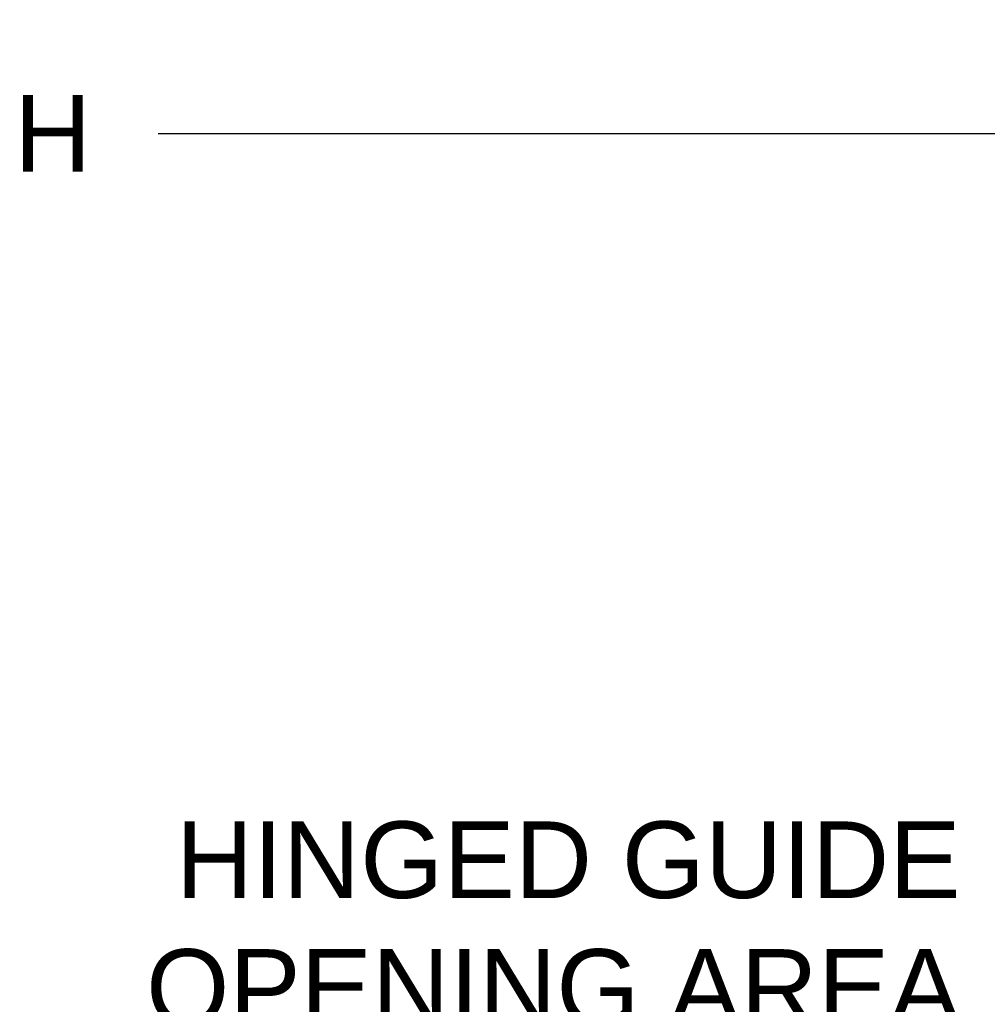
# Model space of a CAD drawing. Header units: inches. Extents: x 170 to 288, y 234 to 248.
# Tile 10 of 192: x 180.57 to 181.75, y 237.4 to 238.6. Entities that reach past the tile are written whole.
import ezdxf

# ---------------------------------------------------------------- set-up
doc = ezdxf.new("R2010")
doc.units = ezdxf.units.IN
doc.header["$LTSCALE"] = 0.25
doc.header["$MEASUREMENT"] = 0
doc.layers.add('ANNOTATIONS', color=1, linetype='Continuous')
doc.layers.add('SLIM E GUIDE MOTOR LH', color=7, linetype='Continuous')
doc.styles.add('ARIAL', font='arial.ttf', dxfattribs={"height": 0.09375})
doc.dimstyles.new('STANDARD$0', dxfattribs={"dimtxt": 0.09375, "dimasz": 0.09375, "dimexe": 0.03125, "dimexo": 0.046875, "dimgap": 0.09, "dimtad": 0, "dimtih": 1, "dimtoh": 1, "dimdec": 4, "dimzin": 0, "dimdsep": 46, "dimtxsty": 'ARIAL', "dimcen": 0.09, "dimadec": 0, "dimazin": 0, "dimtfac": 1, "dimtdec": 4, "dimtofl": 0, "dimtmove": 0, "dimatfit": 1, "dimfxl": 1, "dimtolj": 1, "dimtzin": 0, "dimarcsym": 0})

# ---------------------------------------------------------------- blocks, each defined once
blk = doc.blocks.new('*D10')
at = {"layer": 'ANNOTATIONS', "color": 0, "lineweight": -2, "transparency": 16777216}
for p, q in [((178.1204, 238.0782), (178.1204, 238.4916)), ((182.1206, 238.0802), (182.1206, 238.4916)), ((178.2142, 238.4603), (179.5041, 238.4603)), ((182.0269, 238.4603), (180.7368, 238.4603))]:
    blk.add_line(p, q, dxfattribs=at)
at = {"layer": 'ANNOTATIONS', "color": 0, "transparency": 16777216}
for points in [[(178.2142, 238.4759), (178.2142, 238.4447), (178.1204, 238.4603)], [(182.0269, 238.4759), (182.0269, 238.4447), (182.1206, 238.4603)]]:
    blk.add_solid(points, dxfattribs=at)
at = {"layer": 'defpoints', "color": 0, "transparency": 16777216}
for p in [(182.1206, 238.4603), (178.1204, 238.0313), (182.1206, 238.0334)]:
    blk.add_point(p, dxfattribs=at)
at = {"layer": 'ANNOTATIONS', "color": 0, "transparency": 16777216, "insert": (180.1204, 238.4603), "char_height": 0.09375, "attachment_point": 5, "style": 'ARIAL'}
blk.add_mtext('\\A1;OPENING WIDTH', dxfattribs=at)

msp = doc.modelspace()

# ---------------------------------------------------------------- hatches: boundary and pattern name
at = {"layer": 'SLIM E GUIDE MOTOR LH'}
h = msp.add_hatch(dxfattribs=at)
h.set_pattern_fill('ANSI31', color=256)
h.set_pattern_definition([(45, (0.50464, 0), (-0.08838835, 0.08838835), [])])
h.paths.add_polyline_path([(182.80792, 238.27814), (182.87202, 238.27814), (182.72995, 238.32505), (182.80792, 238.32505), (182.80792, 238.55657), (182.12042, 238.55657), (182.12042, 238.04094), (182.80792, 238.04094)])
edge = h.paths.add_edge_path()
edge.add_line((178.12042, 238.55657), (177.43292, 238.55657))
edge.add_line((177.43292, 238.55657), (177.43292, 238.32505))
edge.add_line((177.43292, 238.32505), (177.51088, 238.32505))
edge.add_line((177.51088, 238.32505), (177.36881, 238.27814))
edge.add_line((177.36881, 238.27814), (177.43292, 238.27814))
edge.add_line((177.43292, 238.27814), (177.43292, 238.04094))
edge.add_line((177.43292, 238.04094), (177.74624, 238.04094))
edge.add_ellipse((177.98366, 237.88618), major_axis=(0.29083, -0.002), ratio=0.919729, start_angle=62.31458, end_angle=145.08187, ccw=False)
edge.add_line((178.12042, 238.12212), (178.12042, 238.55657))
edge = h.paths.add_edge_path(flags=17)
edge.add_ellipse((177.98366, 237.88618), major_axis=(0.29083, -0.002), ratio=0.919729, start_angle=62.31458, end_angle=145.08187)
edge.add_line((177.74624, 238.04094), (178.12042, 238.04094))
edge.add_line((178.12042, 238.04094), (178.12042, 238.12212))

# ---------------------------------------------------------------- texts
at = {"layer": 'ANNOTATIONS', "insert": (181.71888, 237.36806), "char_height": 0.09375, "attachment_point": 9, "style": 'ARIAL'}
msp.add_mtext('HINGED GUIDE \\POPENING AREA', dxfattribs=at)

# ---------------------------------------------------------------- dimensions: what is measured, and where the dimension line sits
at = {"layer": 'ANNOTATIONS'}
dim = msp.add_linear_dim(base=(182.12064, 238.4603), p1=(178.12042, 238.03131), p2=(182.12064, 238.03335), text='OPENING WIDTH', dimstyle='STANDARD$0', dxfattribs=at)
dim.commit()
dim.dimension.update_dxf_attribs({"geometry": '*D10', "text_midpoint": (180.12042, 238.4603), "dimtype": 160})

doc.saveas('drawing.dxf')
